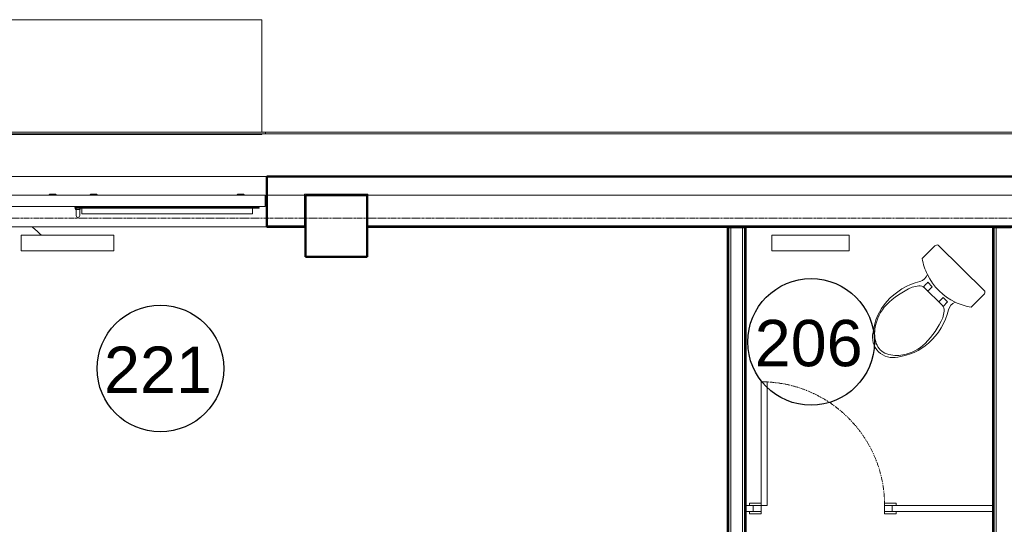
# Model space of a CAD drawing. Header units: millimetres. Extents: x -197461 to 862495, y -970068 to 63888.
# Tile 72 of 205: x -96851 to -90476, y -564086 to -560819. Entities that reach past the tile are written whole.
import ezdxf

# ---------------------------------------------------------------- set-up
doc = ezdxf.new("R2010")
doc.units = ezdxf.units.MM
doc.linetypes.add('CENTER', pattern=[50.8, 31.75, -6.35, 6.35, -6.35])
doc.linetypes.add('Grid Line', pattern=[22.225, 12.7, -3.175, 3.175, -3.175])
doc.layers.get('0').update_dxf_attribs({"linetype": 'CONTINUOUS'})
for name, color, linetype, lineweight in [('A-AREA-IDEN', 252, 'CONTINUOUS', 25), ('A-Door', 252, 'CONTINUOUS', 0), ('A-FLOR', 192, 'CONTINUOUS', 5), ('A-GLAZ', 151, 'CONTINUOUS', 5), ('A-MASS', 70, 'CONTINUOUS', 5), ('A-Wall', 252, 'CONTINUOUS', 0), ('G-IMPT', 8, 'CONTINUOUS', 5), ('I-WALL', 2, 'CONTINUOUS', 18), ('M-EQPM', 50, 'CONTINUOUS', 5), ('P-SANR-FIXT', 253, 'CONTINUOUS', 5), ('S-Cols', 52, 'CONTINUOUS', 0), ('S-GRID', 1, 'CONTINUOUS', 9)]:
    doc.layers.add(name, color=color, linetype=linetype, lineweight=lineweight)
doc.styles.add('Arial_3', font='arial.ttf', dxfattribs={"height": 300})

# ---------------------------------------------------------------- blocks, each defined once
blk = doc.blocks.new('Toilet-Comfort_Height-Kohler-Cimarron-K_3589 - Not A Type - Load Type Catalog-1805338-Otrā stāva plāns uz atzīmes 3_400')
at = {"layer": 'P-SANR-FIXT'}
for p, q in [((-116.1, 272), (-140, 309)), ((-89.9, 255.5), (-89.9, 214.7)), ((116.1, 272), (140, 309)), ((-89.9, 214.7), (-49.7, 214.7)), ((-80, 253.8), (80, 253.8)), ((-49.7, 214.7), (-49.7, 253.8)), ((49.6, 214.7), (90, 214.7)), ((-223.8, 14.4), (-223.8, 130.8)), ((223.8, 130.8), (223.8, 15)), ((211.9, -4.3), (-212, -4.3))]:
    blk.add_line(p, q, dxfattribs=at)
for centre, radius, start, end in [((48.7, 539.7), 213.6, 116.84677, 145.25053), ((0, 626), 132.2, 31.03884, 148.96116), ((-0.8, 637.6), 103.9, 89.53165, 116.84677), ((0.8, 637.6), 103.9, 63.15323, 90.46835), ((-48.7, 539.7), 213.6, 34.74947, 63.15323), ((174.3, 468.6), 365.5, 141.8882, 176.65563), ((105.1, 500.6), 282.3, 145.25053, 178.65349), ((-174.3, 468.6), 365.5, 3.34437, 38.1118), ((-105.1, 500.6), 282.3, 1.34651, 34.74947), ((234.8, 465.1), 426.1, 176.65563, 210.89545), ((387.8, 510.3), 564.9, 180.30808, 200.87634), ((-234.8, 465.1), 426.1, 329.10455, 3.34437), ((-387.8, 510.3), 564.9, 339.12366, 359.69192), ((-78.9, 301), 47.2, 217.88966, 268.57459), ((78.9, 301), 47.2, 271.42541, 322.11034), ((-7904.8, 229.1), 7994.8, 359.89656, 0.18845), ((-191.9, 209.7), 71.2, 335.80237, 30.89545), ((0, -183.9), 386, 70.78935, 109.21065), ((10066.3, 213.8), 10016.7, 179.77147, 179.9951), ((191.9, 209.7), 71.2, 149.10455, 204.19763), ((0, -185.4), 387.4, 109.13758, 125.29692), ((0, -185.4), 387.4, 54.70308, 70.86242), ((-196.8, 18.3), 27.3, 188.21728, 236.26051), ((196.8, 18.3), 27.3, 303.73949, 352.95638)]:
    blk.add_arc(centre, radius, start, end, dxfattribs=at)
blk = doc.blocks.new('SchueCal_Schueco_AWS-75-BS-SI__Family-02_Type 2_5080x1480 - Schueco_AWS-75-BS-SI__Family-02__Type 2-3433120-Otrā stāva plāns uz atzīmes 3_400')
at = {"layer": 'G-IMPT'}
for p, q in [((-2457.2, 19), (-2457.2, -17.5)), ((-2457.2, 19), (-1352.3, 19)), ((-1352.3, 19), (-1352.3, -17.5)), ((-1339.3, -17.5), (-1339.3, 30.5)), ((-1315.3, 30.5), (-1315.3, -17.5)), ((1315.3, -17.5), (1315.3, 30.5)), ((1339.3, 30.5), (1339.3, -17.5)), ((1352.3, 19), (1352.3, -17.5)), ((1352.3, 19), (2457.2, 19)), ((2457.2, 19), (2457.2, -17.5)), ((-2540, -27.5), (-2540, -102.5)), ((-2540, -27.5), (-97, -27.5)), ((-2540, -102.5), (-2540, -27.5)), ((-2501, -22), (-2501, -17.5)), ((-2501, -17.5), (-2501, -22)), ((-2501, -17.5), (-1308.5, -17.5)), ((-2501, -22), (-1308.5, -22)), ((-2481.1, -27.5), (-2481.1, -22)), ((-2481.1, -22), (-2481.1, -27.5)), ((-1341.8, -17.5), (-1341.8, -8.5)), ((-1341.8, -8.5), (-1341.8, -17.5)), ((-1341.8, -17.5), (-1341.8, -8.5)), ((-1341.8, -8.5), (-1312.8, -8.5)), ((-1340.3, -8.5), (-1341.8, -8.5)), ((-1338.4, -8.5), (-1339.3, -8.5)), ((-1328.4, -22), (-1328.4, -27.5)), ((-1328.4, -22), (-1328.4, -27.5)), ((-1315.3, -8.5), (-1316.2, -8.5)), ((-1312.8, -8.5), (-1312.8, -17.5)), ((-1312.8, -8.5), (-1312.8, -17.5)), ((-1312.8, -8.5), (-1312.8, -17.5)), ((-1308.5, -22), (-1308.5, -17.5)), ((-1308.5, -17.5), (-1308.5, -22)), ((-97, -27.5), (-97, -97.5)), ((-97, -97.5), (-97, -27.5)), ((-97, -27.5), (-53, -27.5)), ((-53, -27.5), (-53, -102.5)), ((53, -102.5), (53, -27.5)), ((53, -27.5), (97, -27.5)), ((97, -27.5), (97, -97.5)), ((97, -27.5), (2540, -27.5)), ((97, -27.5), (97, -97.5)), ((1308.5, -22), (1308.5, -17.5)), ((1308.5, -17.5), (1308.5, -22)), ((1308.5, -17.5), (2501, -17.5)), ((1308.5, -22), (2501, -22)), ((1312.8, -17.5), (1312.8, -8.5)), ((1312.8, -8.5), (1341.8, -8.5)), ((1312.8, -17.5), (1312.8, -8.5)), ((1312.8, -17.5), (1312.8, -8.5)), ((1316.2, -8.5), (1315.3, -8.5)), ((1328.4, -27.5), (1328.4, -22)), ((1328.4, -22), (1328.4, -27.5)), ((1339.3, -8.5), (1338.4, -8.5)), ((1341.8, -8.5), (1340.3, -8.5)), ((1341.8, -8.5), (1341.8, -17.5)), ((1341.8, -8.5), (1341.8, -17.5)), ((1341.8, -17.5), (1341.8, -8.5)), ((2481.1, -22), (2481.1, -27.5)), ((2481.1, -22), (2481.1, -27.5)), ((2501, -22), (2501, -17.5)), ((2501, -17.5), (2501, -22)), ((2540, -102.5), (2540, -27.5)), ((2540, -27.5), (2540, -102.5)), ((-137.5, -102.5), (-2540, -102.5)), ((-2540, -102.5), (-1296.5, -102.5)), ((-2403, -104.5), (-2403, -102.5)), ((-2399, -108.5), (-2403, -104.5)), ((-2403, -104.5), (-2358, -104.5)), ((-2399, -108.5), (-2362, -108.5)), ((-2362, -108.5), (-2358, -104.5)), ((-2358, -102.5), (-2358, -104.5)), ((-1451.5, -104.5), (-1451.5, -102.5)), ((-1447.5, -108.5), (-1451.5, -104.5)), ((-1451.5, -104.5), (-1406.5, -104.5)), ((-1447.5, -108.5), (-1410.5, -108.5)), ((-1410.5, -108.5), (-1406.5, -104.5)), ((-1406.5, -102.5), (-1406.5, -104.5)), ((-1296.5, -102.5), (-63, -102.5)), ((-1186.5, -104.5), (-1186.5, -102.5)), ((-1182.5, -108.5), (-1186.5, -104.5)), ((-1186.5, -104.5), (-1141.5, -104.5)), ((-1182.5, -108.5), (-1145.5, -108.5)), ((-1145.5, -108.5), (-1141.5, -104.5)), ((-1141.5, -102.5), (-1141.5, -104.5)), ((-235, -104.5), (-235, -102.5)), ((-231, -108.5), (-235, -104.5)), ((-235, -104.5), (-190, -104.5)), ((-231, -108.5), (-194, -108.5)), ((-194, -108.5), (-190, -104.5)), ((-190, -102.5), (-190, -104.5)), ((-97, -97.5), (-137.5, -97.5)), ((-137.5, -97.5), (-137.5, -102.5)), ((-137.5, -102.5), (-137.5, -97.5)), ((-137.5, -97.5), (-97, -97.5)), ((-53, -102.5), (-137.5, -102.5)), ((137.5, -102.5), (53, -102.5)), ((63, -102.5), (1296.5, -102.5)), ((97, -97.5), (137.5, -97.5)), ((97, -97.5), (137.5, -97.5)), ((137.5, -97.5), (137.5, -102.5)), ((137.5, -97.5), (137.5, -102.5)), ((137.5, -102.5), (2540, -102.5)), ((190, -104.5), (190, -102.5)), ((194, -108.5), (190, -104.5)), ((190, -104.5), (235, -104.5)), ((194, -108.5), (231, -108.5)), ((231, -108.5), (235, -104.5)), ((235, -102.5), (235, -104.5)), ((1141.5, -104.5), (1141.5, -102.5)), ((1145.5, -108.5), (1141.5, -104.5)), ((1141.5, -104.5), (1186.5, -104.5)), ((1145.5, -108.5), (1182.5, -108.5)), ((1182.5, -108.5), (1186.5, -104.5)), ((1186.5, -102.5), (1186.5, -104.5)), ((1296.5, -102.5), (2540, -102.5)), ((1406.5, -104.5), (1406.5, -102.5)), ((1410.5, -108.5), (1406.5, -104.5)), ((1406.5, -104.5), (1451.5, -104.5)), ((1410.5, -108.5), (1447.5, -108.5)), ((1447.5, -108.5), (1451.5, -104.5)), ((1451.5, -102.5), (1451.5, -104.5)), ((2358, -104.5), (2358, -102.5)), ((2362, -108.5), (2358, -104.5)), ((2358, -104.5), (2403, -104.5)), ((2362, -108.5), (2399, -108.5)), ((2399, -108.5), (2403, -104.5)), ((2403, -102.5), (2403, -104.5))]:
    blk.add_line(p, q, dxfattribs=at)
at = {"layer": 'G-IMPT', "flags": 128}
for points in [[(-1339.3, 30.5), (-1335.8, 39), (-1327.3, 42.5)], [(-1327.3, 42.5), (-1335.8, 39), (-1339.3, 30.5)], [(-1315.3, 30.5), (-1318.8, 39), (-1327.3, 42.5)], [(-1327.3, 42.5), (-1318.8, 39), (-1315.3, 30.5)], [(1315.3, 30.5), (1318.8, 39), (1327.3, 42.5)], [(1327.3, 42.5), (1318.8, 39), (1315.3, 30.5)], [(1339.3, 30.5), (1335.8, 39), (1327.3, 42.5)], [(1327.3, 42.5), (1335.8, 39), (1339.3, 30.5)], [(-2397.8, -106.5), (-2397.8, -106.5), (-2397.8, -106.6), (-2397.8, -106.6), (-2397.8, -106.7), (-2397.8, -106.7), (-2397.8, -106.7), (-2397.8, -106.8), (-2397.8, -106.8), (-2397.8, -106.9), (-2397.8, -106.9), (-2397.8, -106.9), (-2397.9, -107), (-2397.9, -107), (-2397.9, -107), (-2397.9, -107.1), (-2397.9, -107.1), (-2398, -107.1), (-2398, -107.2), (-2398, -107.2), (-2398.1, -107.2), (-2398.1, -107.2), (-2398.1, -107.3), (-2398.1, -107.3), (-2398.2, -107.3), (-2398.2, -107.3), (-2398.2, -107.4), (-2398.3, -107.4), (-2398.3, -107.4), (-2398.4, -107.4), (-2398.4, -107.4), (-2398.4, -107.4), (-2398.5, -107.5), (-2398.5, -107.5), (-2398.5, -107.5), (-2398.6, -107.5), (-2398.6, -107.5)], [(-2362.4, -107.5), (-2362.4, -107.5), (-2362.5, -107.5), (-2362.5, -107.5), (-2362.6, -107.5), (-2362.6, -107.4), (-2362.6, -107.4), (-2362.7, -107.4), (-2362.7, -107.4), (-2362.7, -107.4), (-2362.8, -107.4), (-2362.8, -107.3), (-2362.8, -107.3), (-2362.9, -107.3), (-2362.9, -107.3), (-2362.9, -107.2), (-2363, -107.2), (-2363, -107.2), (-2363, -107.1), (-2363, -107.1), (-2363.1, -107.1), (-2363.1, -107), (-2363.1, -107), (-2363.1, -107), (-2363.1, -106.9), (-2363.2, -106.9), (-2363.2, -106.9), (-2363.2, -106.8), (-2363.2, -106.8), (-2363.2, -106.8), (-2363.2, -106.7), (-2363.2, -106.7), (-2363.2, -106.6), (-2363.2, -106.6), (-2363.2, -106.6), (-2363.3, -106.5), (-2363.3, -106.5)], [(-1446.3, -106.5), (-1446.3, -106.5), (-1446.3, -106.6), (-1446.3, -106.6), (-1446.3, -106.7), (-1446.3, -106.7), (-1446.3, -106.7), (-1446.3, -106.8), (-1446.3, -106.8), (-1446.3, -106.9), (-1446.3, -106.9), (-1446.3, -106.9), (-1446.4, -107), (-1446.4, -107), (-1446.4, -107), (-1446.4, -107.1), (-1446.4, -107.1), (-1446.5, -107.1), (-1446.5, -107.2), (-1446.5, -107.2), (-1446.6, -107.2), (-1446.6, -107.2), (-1446.6, -107.3), (-1446.6, -107.3), (-1446.7, -107.3), (-1446.7, -107.3), (-1446.7, -107.4), (-1446.8, -107.4), (-1446.8, -107.4), (-1446.9, -107.4), (-1446.9, -107.4), (-1446.9, -107.4), (-1447, -107.5), (-1447, -107.5), (-1447, -107.5), (-1447.1, -107.5), (-1447.1, -107.5)], [(-1410.9, -107.5), (-1410.9, -107.5), (-1411, -107.5), (-1411, -107.5), (-1411.1, -107.5), (-1411.1, -107.4), (-1411.1, -107.4), (-1411.2, -107.4), (-1411.2, -107.4), (-1411.2, -107.4), (-1411.3, -107.4), (-1411.3, -107.3), (-1411.3, -107.3), (-1411.4, -107.3), (-1411.4, -107.3), (-1411.4, -107.2), (-1411.5, -107.2), (-1411.5, -107.2), (-1411.5, -107.1), (-1411.5, -107.1), (-1411.6, -107.1), (-1411.6, -107), (-1411.6, -107), (-1411.6, -107), (-1411.6, -106.9), (-1411.7, -106.9), (-1411.7, -106.9), (-1411.7, -106.8), (-1411.7, -106.8), (-1411.7, -106.8), (-1411.7, -106.7), (-1411.7, -106.7), (-1411.7, -106.6), (-1411.7, -106.6), (-1411.7, -106.6), (-1411.8, -106.5), (-1411.8, -106.5)], [(-1181.3, -106.5), (-1181.3, -106.5), (-1181.3, -106.6), (-1181.3, -106.6), (-1181.3, -106.7), (-1181.3, -106.7), (-1181.3, -106.7), (-1181.3, -106.8), (-1181.3, -106.8), (-1181.3, -106.9), (-1181.3, -106.9), (-1181.3, -106.9), (-1181.4, -107), (-1181.4, -107), (-1181.4, -107), (-1181.4, -107.1), (-1181.4, -107.1), (-1181.5, -107.1), (-1181.5, -107.2), (-1181.5, -107.2), (-1181.6, -107.2), (-1181.6, -107.2), (-1181.6, -107.3), (-1181.6, -107.3), (-1181.7, -107.3), (-1181.7, -107.3), (-1181.7, -107.4), (-1181.8, -107.4), (-1181.8, -107.4), (-1181.9, -107.4), (-1181.9, -107.4), (-1181.9, -107.4), (-1182, -107.5), (-1182, -107.5), (-1182, -107.5), (-1182.1, -107.5), (-1182.1, -107.5)], [(-1145.9, -107.5), (-1145.9, -107.5), (-1146, -107.5), (-1146, -107.5), (-1146.1, -107.5), (-1146.1, -107.4), (-1146.1, -107.4), (-1146.2, -107.4), (-1146.2, -107.4), (-1146.2, -107.4), (-1146.3, -107.4), (-1146.3, -107.3), (-1146.3, -107.3), (-1146.4, -107.3), (-1146.4, -107.3), (-1146.4, -107.2), (-1146.5, -107.2), (-1146.5, -107.2), (-1146.5, -107.1), (-1146.5, -107.1), (-1146.6, -107.1), (-1146.6, -107), (-1146.6, -107), (-1146.6, -107), (-1146.6, -106.9), (-1146.7, -106.9), (-1146.7, -106.9), (-1146.7, -106.8), (-1146.7, -106.8), (-1146.7, -106.8), (-1146.7, -106.7), (-1146.7, -106.7), (-1146.7, -106.6), (-1146.7, -106.6), (-1146.7, -106.6), (-1146.8, -106.5), (-1146.8, -106.5)], [(-229.8, -106.5), (-229.8, -106.5), (-229.8, -106.6), (-229.8, -106.6), (-229.8, -106.7), (-229.8, -106.7), (-229.8, -106.7), (-229.8, -106.8), (-229.8, -106.8), (-229.8, -106.9), (-229.8, -106.9), (-229.8, -106.9), (-229.9, -107), (-229.9, -107), (-229.9, -107), (-229.9, -107.1), (-229.9, -107.1), (-230, -107.1), (-230, -107.2), (-230, -107.2), (-230.1, -107.2), (-230.1, -107.2), (-230.1, -107.3), (-230.1, -107.3), (-230.2, -107.3), (-230.2, -107.3), (-230.2, -107.4), (-230.3, -107.4), (-230.3, -107.4), (-230.4, -107.4), (-230.4, -107.4), (-230.4, -107.4), (-230.5, -107.5), (-230.5, -107.5), (-230.5, -107.5), (-230.6, -107.5), (-230.6, -107.5)], [(-194.4, -107.5), (-194.4, -107.5), (-194.5, -107.5), (-194.5, -107.5), (-194.6, -107.5), (-194.6, -107.4), (-194.6, -107.4), (-194.7, -107.4), (-194.7, -107.4), (-194.7, -107.4), (-194.8, -107.4), (-194.8, -107.3), (-194.8, -107.3), (-194.9, -107.3), (-194.9, -107.3), (-194.9, -107.2), (-195, -107.2), (-195, -107.2), (-195, -107.1), (-195, -107.1), (-195.1, -107.1), (-195.1, -107), (-195.1, -107), (-195.1, -107), (-195.1, -106.9), (-195.2, -106.9), (-195.2, -106.9), (-195.2, -106.8), (-195.2, -106.8), (-195.2, -106.8), (-195.2, -106.7), (-195.2, -106.7), (-195.2, -106.6), (-195.2, -106.6), (-195.2, -106.6), (-195.3, -106.5), (-195.3, -106.5)], [(195.2, -106.5), (195.2, -106.5), (195.2, -106.6), (195.2, -106.6), (195.2, -106.7), (195.2, -106.7), (195.2, -106.7), (195.2, -106.8), (195.2, -106.8), (195.2, -106.9), (195.2, -106.9), (195.2, -106.9), (195.1, -107), (195.1, -107), (195.1, -107), (195.1, -107.1), (195.1, -107.1), (195, -107.1), (195, -107.2), (195, -107.2), (194.9, -107.2), (194.9, -107.2), (194.9, -107.3), (194.9, -107.3), (194.8, -107.3), (194.8, -107.3), (194.8, -107.4), (194.7, -107.4), (194.7, -107.4), (194.6, -107.4), (194.6, -107.4), (194.6, -107.4), (194.5, -107.5), (194.5, -107.5), (194.5, -107.5), (194.4, -107.5), (194.4, -107.5)], [(230.6, -107.5), (230.6, -107.5), (230.5, -107.5), (230.5, -107.5), (230.4, -107.5), (230.4, -107.4), (230.4, -107.4), (230.3, -107.4), (230.3, -107.4), (230.3, -107.4), (230.2, -107.4), (230.2, -107.3), (230.2, -107.3), (230.1, -107.3), (230.1, -107.3), (230.1, -107.2), (230, -107.2), (230, -107.2), (230, -107.1), (230, -107.1), (229.9, -107.1), (229.9, -107), (229.9, -107), (229.9, -107), (229.9, -106.9), (229.8, -106.9), (229.8, -106.9), (229.8, -106.8), (229.8, -106.8), (229.8, -106.8), (229.8, -106.7), (229.8, -106.7), (229.8, -106.6), (229.8, -106.6), (229.8, -106.6), (229.7, -106.5), (229.7, -106.5)], [(1146.7, -106.5), (1146.7, -106.5), (1146.7, -106.6), (1146.7, -106.6), (1146.7, -106.7), (1146.7, -106.7), (1146.7, -106.7), (1146.7, -106.8), (1146.7, -106.8), (1146.7, -106.9), (1146.7, -106.9), (1146.7, -106.9), (1146.6, -107), (1146.6, -107), (1146.6, -107), (1146.6, -107.1), (1146.6, -107.1), (1146.5, -107.1), (1146.5, -107.2), (1146.5, -107.2), (1146.4, -107.2), (1146.4, -107.2), (1146.4, -107.3), (1146.4, -107.3), (1146.3, -107.3), (1146.3, -107.3), (1146.3, -107.4), (1146.2, -107.4), (1146.2, -107.4), (1146.1, -107.4), (1146.1, -107.4), (1146.1, -107.4), (1146, -107.5), (1146, -107.5), (1146, -107.5), (1145.9, -107.5), (1145.9, -107.5)], [(1182.1, -107.5), (1182.1, -107.5), (1182, -107.5), (1182, -107.5), (1181.9, -107.5), (1181.9, -107.4), (1181.9, -107.4), (1181.8, -107.4), (1181.8, -107.4), (1181.8, -107.4), (1181.7, -107.4), (1181.7, -107.3), (1181.7, -107.3), (1181.6, -107.3), (1181.6, -107.3), (1181.6, -107.2), (1181.5, -107.2), (1181.5, -107.2), (1181.5, -107.1), (1181.5, -107.1), (1181.4, -107.1), (1181.4, -107), (1181.4, -107), (1181.4, -107), (1181.4, -106.9), (1181.3, -106.9), (1181.3, -106.9), (1181.3, -106.8), (1181.3, -106.8), (1181.3, -106.8), (1181.3, -106.7), (1181.3, -106.7), (1181.3, -106.6), (1181.3, -106.6), (1181.3, -106.6), (1181.2, -106.5), (1181.2, -106.5)], [(1411.7, -106.5), (1411.7, -106.5), (1411.7, -106.6), (1411.7, -106.6), (1411.7, -106.7), (1411.7, -106.7), (1411.7, -106.7), (1411.7, -106.8), (1411.7, -106.8), (1411.7, -106.9), (1411.7, -106.9), (1411.7, -106.9), (1411.6, -107), (1411.6, -107), (1411.6, -107), (1411.6, -107.1), (1411.6, -107.1), (1411.5, -107.1), (1411.5, -107.2), (1411.5, -107.2), (1411.4, -107.2), (1411.4, -107.2), (1411.4, -107.3), (1411.4, -107.3), (1411.3, -107.3), (1411.3, -107.3), (1411.3, -107.4), (1411.2, -107.4), (1411.2, -107.4), (1411.1, -107.4), (1411.1, -107.4), (1411.1, -107.4), (1411, -107.5), (1411, -107.5), (1411, -107.5), (1410.9, -107.5), (1410.9, -107.5)], [(1447.1, -107.5), (1447.1, -107.5), (1447, -107.5), (1447, -107.5), (1446.9, -107.5), (1446.9, -107.4), (1446.9, -107.4), (1446.8, -107.4), (1446.8, -107.4), (1446.8, -107.4), (1446.7, -107.4), (1446.7, -107.3), (1446.7, -107.3), (1446.6, -107.3), (1446.6, -107.3), (1446.6, -107.2), (1446.5, -107.2), (1446.5, -107.2), (1446.5, -107.1), (1446.5, -107.1), (1446.4, -107.1), (1446.4, -107), (1446.4, -107), (1446.4, -107), (1446.4, -106.9), (1446.3, -106.9), (1446.3, -106.9), (1446.3, -106.8), (1446.3, -106.8), (1446.3, -106.8), (1446.3, -106.7), (1446.3, -106.7), (1446.3, -106.6), (1446.3, -106.6), (1446.3, -106.6), (1446.2, -106.5), (1446.2, -106.5)], [(2363.2, -106.5), (2363.2, -106.5), (2363.2, -106.6), (2363.2, -106.6), (2363.2, -106.7), (2363.2, -106.7), (2363.2, -106.7), (2363.2, -106.8), (2363.2, -106.8), (2363.2, -106.9), (2363.2, -106.9), (2363.2, -106.9), (2363.1, -107), (2363.1, -107), (2363.1, -107), (2363.1, -107.1), (2363.1, -107.1), (2363, -107.1), (2363, -107.2), (2363, -107.2), (2362.9, -107.2), (2362.9, -107.2), (2362.9, -107.3), (2362.9, -107.3), (2362.8, -107.3), (2362.8, -107.3), (2362.8, -107.4), (2362.7, -107.4), (2362.7, -107.4), (2362.6, -107.4), (2362.6, -107.4), (2362.6, -107.4), (2362.5, -107.5), (2362.5, -107.5), (2362.5, -107.5), (2362.4, -107.5), (2362.4, -107.5)], [(2398.6, -107.5), (2398.6, -107.5), (2398.5, -107.5), (2398.5, -107.5), (2398.4, -107.5), (2398.4, -107.4), (2398.4, -107.4), (2398.3, -107.4), (2398.3, -107.4), (2398.3, -107.4), (2398.2, -107.4), (2398.2, -107.3), (2398.2, -107.3), (2398.1, -107.3), (2398.1, -107.3), (2398.1, -107.2), (2398, -107.2), (2398, -107.2), (2398, -107.1), (2398, -107.1), (2397.9, -107.1), (2397.9, -107), (2397.9, -107), (2397.9, -107), (2397.9, -106.9), (2397.8, -106.9), (2397.8, -106.9), (2397.8, -106.8), (2397.8, -106.8), (2397.8, -106.8), (2397.8, -106.7), (2397.8, -106.7), (2397.8, -106.6), (2397.8, -106.6), (2397.8, -106.6), (2397.8, -106.5), (2397.8, -106.5)]]:
    blk.add_lwpolyline(points, dxfattribs=at)
blk = doc.blocks.new('SchueCal_Schueco_AWS-75-BS-SI__Family-02_Type 2_5080x1480 - Type 2-3433124-Otrā stāva plāns uz atzīmes 3_400')
at = {"extrusion": (0, 0, -1), "zscale": -1, "rotation": 180}
blk.add_blockref('SchueCal_Schueco_AWS-75-BS-SI__Family-02_Type 2_5080x1480 - Schueco_AWS-75-BS-SI__Family-02__Type 2-3433120-Otrā stāva plāns uz atzīmes 3_400', (0, 0), dxfattribs=at)
blk = doc.blocks.new('788507_788512_ventil compact cv22 h_ 500mm - wysokość 500mm-2149061-Otrā stāva plāns uz atzīmes 3_400')
at = {"layer": 'M-EQPM', "color": 252}
for p, q in [((0, 0), (500, 0)), ((0, 0), (0, -102)), ((500, 0), (500, -102)), ((500, -102), (0, -102))]:
    blk.add_line(p, q, dxfattribs=at)
blk = doc.blocks.new('788507_788512_ventil compact cv22 h_ 500mm - wysokość 500mm-1980919-Otrā stāva plāns uz atzīmes 3_400')
at = {"layer": 'M-EQPM', "color": 252}
for p, q in [((0, 0), (600, 0)), ((0, 0), (0, -102)), ((600, 0), (600, -102)), ((600, -102), (0, -102))]:
    blk.add_line(p, q, dxfattribs=at)
blk = doc.blocks.new('PBL_BIOR_pilndurvis - BIOR 1000 x 2100mm BIOR 1000 x 2100mm wc-4004867-Otrā stāva plāns uz atzīmes 3_400')
at = {"layer": 'A-Door'}
for p, q in [((-475, 20), (-475, 35)), ((-475, 35), (-400, 35)), ((-400, 20), (-450, 20)), ((-450, 20), (-400, 20)), ((-400, 35), (-400, 20)), ((-400, 20), (-400, -20)), ((400, 20), (400, 35)), ((400, 35), (475, 35)), ((450, 20), (400, 20)), ((400, -20), (400, 20)), ((400, 20), (450, 20)), ((475, 35), (475, 20)), ((-475, -35), (-475, -20)), ((-400, -35), (-475, -35)), ((-450, -20), (-400, -20)), ((-400, -20), (-450, -20)), ((-400, -20), (-400, -35)), ((360, -20), (360, -820)), ((400, -20), (360, -20)), ((400, -20), (400, -820)), ((400, -35), (400, -20)), ((400, -20), (450, -20)), ((450, -20), (400, -20)), ((475, -35), (400, -35)), ((475, -20), (475, -35)), ((400, -820), (360, -820))]:
    blk.add_line(p, q, dxfattribs=at)
at = {"layer": 'A-Door', "color": 250, "linetype": 'CENTER', "lineweight": 5}
blk.add_line((400, -20), (400, -820), dxfattribs=at)
blk.add_arc((400, -20), 800, 180, 270, dxfattribs=at)
blk = doc.blocks.new('PBL_telpnu_numeracija_0001 - PBL telpas NUMERĀCIJA-1342367-Otrā stāva plāns uz atzīmes 3_400')
at = {"layer": 'A-AREA-IDEN'}
blk.add_circle((0.034, 0.024), 2.733, dxfattribs=at)

msp = doc.modelspace()

# ---------------------------------------------------------------- hatches: boundary and pattern name
at = {"layer": 'A-Wall', "true_color": 0x636466}
h = msp.add_hatch(color=251, dxfattribs=at)
h.paths.add_polyline_path([(-95250.96639, -562159.39191), (-95005.96639, -562159.39191), (-95005.96639, -562154.39191), (-95250.96639, -562154.39191)], flags=0)
h.paths.add_polyline_path([(-100595.96639, -562159.39191), (-100350.96639, -562159.39191), (-100350.96639, -562154.39191), (-100595.96639, -562154.39191)], flags=0)
msp.add_hatch(color=251, dxfattribs=at).paths.add_polyline_path([(-89413.3058, -562159.39191), (-89005.96639, -562159.39191), (-89005.96639, -562154.39191), (-94595.96639, -562154.39191), (-94595.96639, -562159.39191), (-89617.53927, -562159.39191)], flags=0)

# ---------------------------------------------------------------- linework, layer by layer
at = {"color": 251, "lineweight": 5, "true_color": 0x636466}
for p, q in [((-95282.96655, -560819.21779), (-97788.96644, -560819.21779)), ((-95282.96655, -561548.41289), (-95282.96655, -560819.21779)), ((-95258.96655, -561548.41289), (-100342.96663, -561548.41289)), ((-100342.96663, -561558.41289), (-95258.96655, -561558.41289)), ((-95282.96655, -561561.49016), (-97788.96644, -561561.49016)), ((-95282.96655, -561558.41289), (-95282.96655, -561558.45952)), ((-95282.96655, -561561.49016), (-95282.96655, -561558.45952))]:
    msp.add_line(p, q, dxfattribs=at)
at = {"layer": 'A-FLOR', "color": 251, "true_color": 0x636466}
for p, q in [((-95000.96639, -562154.39191), (-95005.96639, -562154.39191)), ((-95000.96639, -562159.39191), (-95005.96639, -562159.39191)), ((-94595.96639, -562154.39191), (-94600.96639, -562154.39191)), ((-94595.96639, -562159.39191), (-94600.96639, -562159.39191)), ((-92268.36453, -562164.39191), (-92268.36453, -562159.39191)), ((-92258.36453, -562164.39191), (-92258.36453, -562159.39191)), ((-92158.36453, -562159.39191), (-92158.36453, -562164.39191)), ((-92148.36453, -562159.39191), (-92148.36453, -562164.39191)), ((-90551.39573, -563963.53439), (-90551.39573, -562159.39191)), ((-90540.96639, -562164.39191), (-90540.96639, -562159.39191)), ((-90551.39573, -564316.3305), (-90551.39573, -564003.52712))]:
    msp.add_line(p, q, dxfattribs=at)
for points in [[(-96709.67389, -562214.1329), (-96729.86259, -562195.77246), (-96750.15267, -562177.52561), (-96770.54472, -562159.39191)], [(-96770.54472, -562159.39191), (-96750.15267, -562177.52561), (-96729.86259, -562195.77246), (-96709.67389, -562214.1329)]]:
    msp.add_open_spline(points, degree=3, dxfattribs=at)
at = {"layer": 'A-MASS', "color": 251, "lineweight": 18, "true_color": 0x636466}
for p, q in [((-95258.96655, -561548.41289), (-95258.96655, -561558.41289)), ((-88368.06365, -561548.41289), (-95258.96655, -561548.41289)), ((-95258.96655, -561558.41289), (-88368.06365, -561558.41289))]:
    msp.add_line(p, q, dxfattribs=at)
at = {"layer": 'A-Wall', "color": 251, "true_color": 0x636466}
for p, q in [((-100350.96639, -561833.39191), (-95250.96639, -561833.39191)), ((-95005.96639, -561954.39191), (-95005.96639, -561949.39191)), ((-95005.96639, -561949.39191), (-94595.96639, -561949.39191)), ((-94595.96639, -561949.39191), (-94595.96639, -561954.39191))]:
    msp.add_line(p, q, dxfattribs=at)
at = {"layer": 'A-Wall', "color": 251, "lineweight": 50, "true_color": 0x636466}
for p, q in [((-88376.05629, -561833.39191), (-95250.96639, -561833.39191)), ((-95250.96639, -561833.39191), (-95250.96639, -562159.39191)), ((-95250.96639, -562159.39191), (-95005.96639, -562159.39191)), ((-94595.96639, -562159.39191), (-89005.96639, -562159.39191))]:
    msp.add_line(p, q, dxfattribs=at)
at = {"layer": 'A-Wall', "color": 251, "lineweight": 5, "true_color": 0x636466}
for p, q in [((-88376.05629, -561834.39191), (-95250.96639, -561834.39191)), ((-95005.96639, -561954.39191), (-95250.96639, -561954.39191)), ((-95250.96639, -561954.39191), (-95005.96639, -561954.39191)), ((-95005.96639, -562159.39191), (-95005.96639, -561954.39191)), ((-89005.96639, -561954.39191), (-94595.96639, -561954.39191)), ((-94595.96639, -561954.39191), (-94595.96639, -562159.39191)), ((-94595.96639, -561954.39191), (-89005.96639, -561954.39191)), ((-95250.96639, -562159.39191), (-97740.96639, -562159.39191)), ((-95005.96639, -562154.39191), (-95250.96639, -562154.39191)), ((-89005.96639, -562154.39191), (-94595.96639, -562154.39191)), ((-92258.36453, -562164.39191), (-92258.36453, -564413.77102)), ((-92245.86453, -562164.39191), (-92245.86453, -564413.77102)), ((-92170.86453, -562164.39191), (-92170.86453, -564413.77102)), ((-92158.36453, -562164.39191), (-92158.36453, -564413.77102)), ((-90540.96639, -562164.39191), (-90540.96639, -566502.92712)), ((-90528.46639, -562164.39191), (-90528.46639, -566515.42712))]:
    msp.add_line(p, q, dxfattribs=at)
at = {"layer": 'I-WALL', "color": 251, "lineweight": 35, "true_color": 0x636466}
for p, q in [((-92148.36453, -562164.39191), (-92268.36453, -562164.39191)), ((-92268.36453, -562164.39191), (-92268.36453, -564413.77102)), ((-92148.36453, -564413.77102), (-92148.36453, -562164.39191)), ((-90430.96639, -562164.39191), (-90550.96639, -562164.39191)), ((-90550.96639, -562164.39191), (-90550.96639, -566492.92712))]:
    msp.add_line(p, q, dxfattribs=at)
at = {"layer": 'I-WALL', "color": 251, "true_color": 0x636466}
for p, q in [((-92100.96639, -563963.52712), (-92150.96639, -563963.52712)), ((-92150.96639, -563963.52712), (-92150.96639, -564003.52712)), ((-92150.96639, -564003.52712), (-92100.96639, -564003.52712)), ((-92100.96639, -564003.52712), (-92100.96639, -563963.52712)), ((-90551.27757, -563963.52712), (-91200.96639, -563963.52712)), ((-91200.96639, -563963.52712), (-91200.96639, -564003.52712)), ((-91200.96639, -564003.52712), (-90551.27757, -564003.52712)), ((-90551.27757, -564003.52712), (-90551.27757, -563963.52712))]:
    msp.add_line(p, q, dxfattribs=at)
at = {"layer": 'S-Cols', "color": 251, "lineweight": 50, "true_color": 0x636466}
for p, q in [((-95000.96639, -561954.39191), (-95000.96639, -562354.39191)), ((-94600.96639, -561954.39191), (-95000.96639, -561954.39191)), ((-94600.96639, -562354.39191), (-94600.96639, -561954.39191)), ((-95000.96639, -562354.39191), (-94600.96639, -562354.39191))]:
    msp.add_line(p, q, dxfattribs=at)
at = {"layer": 'S-GRID', "color": 251, "linetype": 'Grid Line', "true_color": 0x636466}
msp.add_line((-84476.21451, -562104.39191), (-124800.96639, -562104.39191), dxfattribs=at)

# ---------------------------------------------------------------- block references
at = {"layer": 'A-AREA-IDEN', "color": 251, "true_color": 0x636466, "xscale": 149.9999999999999, "yscale": 149.9999999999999, "zscale": 149.9999999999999}
for p in [(-91731.9063, -562908.69165), (-95944.78296, -563081.1732)]:
    msp.add_blockref('PBL_telpnu_numeracija_0001 - PBL telpas NUMERĀCIJA-1342367-Otrā stāva plāns uz atzīmes 3_400', p, dxfattribs=at)
at = {"layer": 'A-Door', "color": 251, "true_color": 0x636466, "rotation": 180}
msp.add_blockref('PBL_BIOR_pilndurvis - BIOR 1000 x 2100mm BIOR 1000 x 2100mm wc-4004867-Otrā stāva plāns uz atzīmes 3_400', (-91650.96639, -563983.52712), dxfattribs=at)
at = {"layer": 'A-GLAZ', "color": 251, "true_color": 0x636466}
msp.add_blockref('SchueCal_Schueco_AWS-75-BS-SI__Family-02_Type 2_5080x1480 - Type 2-3433124-Otrā stāva plāns uz atzīmes 3_400', (-97800.96639, -562056.89191), dxfattribs=at)
at = {"layer": 'M-EQPM', "color": 251, "true_color": 0x636466}
for name, p in [('788507_788512_ventil compact cv22 h_ 500mm - wysokość 500mm-1980919-Otrā stāva plāns uz atzīmes 3_400', (-96840.0778, -562214.39191)), ('788507_788512_ventil compact cv22 h_ 500mm - wysokość 500mm-2149061-Otrā stāva plāns uz atzīmes 3_400', (-91980.96639, -562214.39191))]:
    msp.add_blockref(name, p, dxfattribs=at)
at = {"layer": 'P-SANR-FIXT', "color": 251, "true_color": 0x636466, "rotation": 135.2082728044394}
msp.add_blockref('Toilet-Comfort_Height-Kohler-Cimarron-K_3589 - Not A Type - Load Type Catalog-1805338-Otrā stāva plāns uz atzīmes 3_400', (-90756.2153, -562430.63395), dxfattribs=at)

# ---------------------------------------------------------------- texts
at = {"layer": 'A-AREA-IDEN', "color": 251, "lineweight": 9, "true_color": 0x636466, "char_height": 300, "width": 865.8225, "attachment_point": 1, "style": 'Arial_3'}
for s, insert in [('206', (-92092.0264, -562762.81247)), ('221', (-96304.90306, -562935.29402))]:
    msp.add_mtext(s, dxfattribs=dict(at, insert=insert))

doc.saveas('drawing.dxf')
